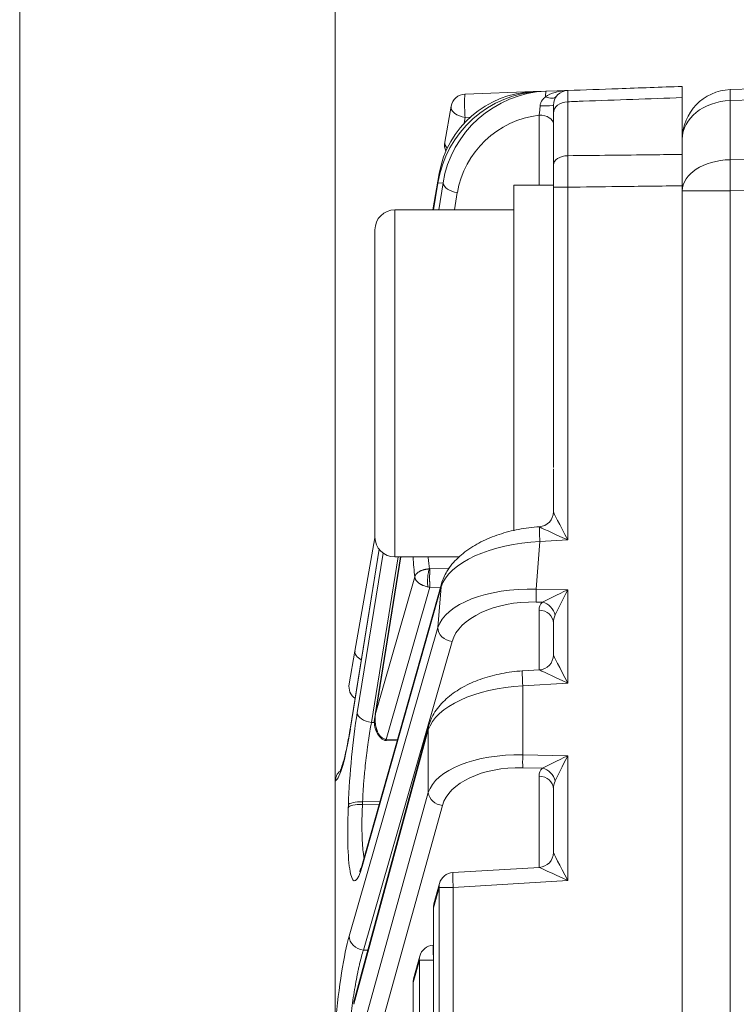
# Model space of a CAD drawing. Header units: millimetres. Extents: x 4 to 836, y 5 to 589.
# Tile 64 of 96: x 454 to 468, y 388 to 408. Entities that reach past the tile are written whole.
import ezdxf

# ---------------------------------------------------------------- set-up
doc = ezdxf.new("R2010")
doc.units = ezdxf.units.MM
doc.layers.add('1', color=7, linetype='Continuous', true_color=0xffffff)
doc.styles.add('ideas_simplex', font='simplex.shx')
doc.dimstyles.get("Standard").update_dxf_attribs({"dimtxt": 0.18, "dimasz": 0.18, "dimexe": 0.18, "dimexo": 0.0625, "dimgap": 0.09, "dimtad": 0, "dimtih": 1, "dimtoh": 1, "dimdec": 4, "dimzin": 0, "dimdsep": 46, "dimtxsty": 'Standard', "dimcen": 0.09, "dimadec": 0, "dimazin": 0, "dimtfac": 1, "dimtdec": 4, "dimtofl": 0, "dimtmove": 0, "dimatfit": 3, "dimfxl": 1, "dimtolj": 1, "dimtzin": 0, "dimarcsym": 0})

# ---------------------------------------------------------------- blocks, each defined once
blk = doc.blocks.new('_U9')
at = {"layer": '1', "color": 87, "lineweight": 25}
for p, q in [((480.324181, 430.688044), (478.824181, 430.688044)), ((478.824181, 430.688044), (478.824181, 425.063044)), ((495.999181, 430.688044), (494.499181, 430.688044)), ((495.999181, 425.063044), (495.999181, 430.688044)), ((478.824181, 425.063044), (480.324181, 425.063044)), ((494.499181, 425.063044), (495.999181, 425.063044))]:
    blk.add_line(p, q, dxfattribs=at)
at = {"layer": '1', "color": 152, "lineweight": 13}
for p, q in [((460.261681, 389.905023), (460.261681, 425.563044)), ((514.561681, 397.650593), (514.561681, 425.563044))]:
    blk.add_line(p, q, dxfattribs=at)
at = {"layer": '1', "color": 27, "lineweight": 13}
blk.add_line((460.261681, 423.563044), (514.561681, 423.563044), dxfattribs=at)
at = {"layer": '1', "color": 27, "lineweight": 18}
for points in [[(460.261681, 423.563044), (463.261679, 424.092024), (463.261683, 423.034063)], [(514.561681, 423.563044), (511.561683, 423.034063), (511.561679, 424.092024)]]:
    blk.add_solid(points, dxfattribs=at)
at = {"layer": '1', "color": 87, "linetype": 'Continuous', "lineweight": 25, "char_height": 3, "attachment_point": 7, "line_spacing_factor": 1.204819, "style": 'ideas_simplex'}
for s, insert in [('\\W1.2097;54,3', (481.780681, 432.823044)), ('\\W1.1692;2.138', (480.295681, 425.510544))]:
    blk.add_mtext(s, dxfattribs=dict(at, insert=insert))

msp = doc.modelspace()

# ---------------------------------------------------------------- linework, layer by layer
at = {"layer": '1', "color": 251, "linetype": 'Continuous', "lineweight": 18}
msp.add_line((453.895, 292.379), (453.895, 414.083), dxfattribs=at)
at = {"layer": '1', "color": 27, "linetype": 'Continuous', "lineweight": 18}
for p, q in [((462.882, 406.522), (464.258, 406.57)), ((464.258, 406.57), (464.391, 406.575)), ((464.391, 406.575), (464.514, 406.579)), ((464.514, 406.579), (464.951, 406.594)), ((467.262, 405.303), (467.262, 406.449)), ((462.47, 405.553), (462.597, 406.274)), ((464.662, 405.087), (464.662, 406.135)), ((462.228, 404.184), (462.358, 404.918)), ((462.334, 404.748), (462.243, 404.184)), ((464.662, 402.406), (464.662, 404.642)), ((467.262, 339.182), (467.262, 404.671)), ((464.662, 398.091), (464.662, 398.962)), ((460.659, 395.285), (461.062, 397.569)), ((461.145, 397.34), (460.566, 393.736)), ((461.578, 397.184), (461.068, 394.005)), ((462.404, 396.639), (460.809, 390.997)), ((464.662, 395.204), (464.662, 395.852)), ((460.542, 394.62), (460.659, 395.285)), ((464.38, 394.905), (464.036, 394.884)), ((462.145, 393.771), (460.643, 388.237)), ((461.267, 393.48), (461.509, 393.471)), ((460.262, 387.803), (460.262, 392.648)), ((464.662, 391.22), (464.662, 392.504)), ((464.38, 390.921), (462.635, 390.816)), ((462.364, 390.595), (462.252, 390.183)), ((462.242, 390.105), (462.242, 359.264)), ((462.242, 389.349), (462.237, 389.348)), ((461.966, 389.128), (461.843, 388.674)), ((461.832, 388.595), (461.832, 360.773))]:
    msp.add_line(p, q, dxfattribs=at)
at = {"layer": '1', "color": 27, "linetype": 'Continuous', "lineweight": 13}
for p, q in [((464.258, 406.57), (464.254, 406.565)), ((464.951, 406.366), (464.951, 405.278)), ((462.882, 406.05), (462.861, 405.931)), ((462.985, 406.054), (462.882, 406.05)), ((464.372, 404.684), (464.372, 406.096)), ((462.333, 404.724), (462.246, 404.184)), ((462.438, 404.728), (462.333, 404.724)), ((462.349, 404.184), (462.438, 404.728)), ((464.662, 404.642), (464.951, 404.642)), ((464.951, 404.642), (464.951, 397.526)), ((462.724, 404.533), (462.668, 404.184)), ((464.389, 397.492), (464.314, 396.534)), ((464.951, 397.526), (464.389, 397.492)), ((461.147, 397.337), (460.565, 393.712)), ((460.704, 394.038), (461.227, 397.26)), ((461.532, 397.184), (460.991, 393.843)), ((461.581, 397.184), (461.077, 394.043)), ((462.172, 396.942), (462.566, 396.954)), ((461.077, 394.043), (461.865, 396.783)), ((462.396, 396.581), (460.801, 390.938)), ((462.172, 396.574), (461.29, 393.503)), ((462.384, 396.567), (462.172, 396.574)), ((462.332, 395.76), (462.396, 396.581)), ((464.314, 396.534), (464.951, 396.521)), ((464.951, 396.521), (464.951, 394.64)), ((464.443, 396.272), (464.314, 396.274)), ((464.372, 394.905), (464.372, 396.112)), ((460.543, 389.536), (462.332, 395.76)), ((462.619, 395.477), (460.83, 389.253)), ((464.951, 394.64), (464.044, 394.585)), ((464.044, 394.585), (464.044, 393.191)), ((460.991, 393.843), (461.052, 393.842)), ((462.138, 393.692), (460.636, 388.158)), ((461.295, 393.503), (461.516, 393.496)), ((462.138, 392.429), (462.138, 393.692)), ((464.044, 393.191), (464.951, 393.173)), ((464.951, 393.173), (464.951, 390.656)), ((464.443, 392.923), (464.044, 392.931)), ((464.372, 390.921), (464.372, 392.763)), ((460.772, 387.506), (462.138, 392.429)), ((460.523, 392.124), (460.526, 392.177)), ((460.812, 392.246), (460.81, 392.192)), ((460.81, 392.192), (461.148, 392.195)), ((461.163, 392.249), (460.812, 392.246)), ((462.424, 392.169), (461.058, 387.247)), ((462.357, 390.516), (462.245, 390.105)), ((462.643, 390.516), (462.357, 390.516)), ((462.357, 358.852), (462.357, 390.516)), ((464.951, 390.656), (462.643, 390.516)), ((462.643, 390.516), (462.643, 358.852)), ((462.242, 390.105), (462.245, 390.105)), ((462.245, 390.105), (462.245, 359.264)), ((460.83, 389.253), (460.918, 389.25)), ((461.959, 389.049), (461.836, 388.595)), ((462.245, 389.049), (461.959, 389.049)), ((461.959, 360.319), (461.959, 389.049)), ((461.832, 388.595), (461.836, 388.595)), ((461.836, 388.595), (461.836, 360.773))]:
    msp.add_line(p, q, dxfattribs=at)
at = {"layer": '1', "color": 252, "linetype": 'Continuous', "lineweight": 13}
for p, q in [((468.227, 406.389), (468.227, 405.197)), ((468.227, 404.569), (467.262, 404.569)), ((468.227, 404.569), (468.227, 338.098))]:
    msp.add_line(p, q, dxfattribs=at)
at = {"layer": '1', "color": 9, "linetype": 'Continuous', "lineweight": 18}
for p, q in [((464.662, 404.684), (463.862, 404.684)), ((463.862, 397.713), (463.862, 404.684)), ((464.662, 404.642), (464.662, 404.684)), ((463.862, 404.184), (461.462, 404.184)), ((461.062, 397.584), (461.062, 403.784)), ((464.662, 398.988), (464.662, 402.406)), ((461.462, 397.184), (462.762, 397.184))]:
    msp.add_line(p, q, dxfattribs=at)
at = {"layer": '1', "color": 9, "linetype": 'Continuous', "lineweight": 13}
msp.add_line((461.462, 404.184), (461.462, 397.184), dxfattribs=at)
at = {"layer": '1', "color": 252, "linetype": 'Continuous', "lineweight": 18}
msp.add_arc((468.262, 405.611), 1, 92, 180, dxfattribs=at)
at = {"layer": '1', "color": 27, "linetype": 'Continuous', "lineweight": 18}
for centre, start, end in [((462.892, 406.222), 92, 170), ((464.962, 406.294), 92, 180), ((462.765, 405.5), 170, 205.5418), ((460.837, 394.568), 170, 233.9037), ((462.653, 390.516), 93.4613, 164.8195), ((462.542, 390.105), 164.8195, 180), ((462.255, 389.049), 93.4613, 164.8195), ((462.132, 388.595), 164.8195, 180)]:
    msp.add_arc(centre, 0.3, start, end, dxfattribs=at)
at = {"layer": '1', "color": 9, "linetype": 'Continuous', "lineweight": 18}
for centre, start, end in [((461.462, 403.784), 90, 180), ((461.462, 397.584), 180, 270)]:
    msp.add_arc(centre, 0.4, start, end, dxfattribs=at)
at = {"layer": '1', "color": 252, "linetype": 'Continuous', "lineweight": 13}
for centre, major_axis, ratio, start_param, end_param in [((468.262, 405.611), (0.035, -0.999), 0.012336, 3.141593, 3.820718), ((468.262, 405.611), (-1, 0), 0.777852, 4.747296, 6.283185), ((468.262, 404.569), (1, 0), 0.628448, 1.605703, 3.141593), ((468.262, 404.569), (0.012, -1), 0.034897, 4.032833, 4.711958)]:
    msp.add_ellipse(centre, major_axis=major_axis, ratio=ratio, start_param=start_param, end_param=end_param, dxfattribs=at)
at = {"layer": '1', "color": 27, "linetype": 'Continuous', "lineweight": 18}
for centre, major_axis, ratio, start_param, end_param in [((464.317, 404.571), (1.476, 1.46), 0.93102, 0.789803, 2.249249), ((464.327, 404.571), (0, -2), 1, 3.176499, 4.537856), ((464.44, 404.575), (1.569, 1.375), 0.930056, 0.85021, 2.309656), ((462.63, 404.701), (0.296, -0.048), 0.564904, 3.141585, 3.285905), ((464.362, 398.091), (-0.3, 0), 0.999461, 1.632317, 3.141593), ((462.693, 396.558), (-0.289, 0.082), 0.854885, 6.283161, 6.513954), ((464.362, 395.204), (-0.3, 0), 0.999461, 1.632317, 3.141593), ((460.862, 393.689), (0.296, -0.048), 0.564904, 3.141585, 3.285905), ((462.434, 393.692), (-0.29, 0.079), 0.85566, 6.283169, 6.590254), ((464.362, 391.22), (-0.3, 0), 0.999461, 1.632317, 3.141593), ((460.933, 388.158), (-0.29, 0.079), 0.85566, 6.283169, 6.590254)]:
    msp.add_ellipse(centre, major_axis=major_axis, ratio=ratio, start_param=start_param, end_param=end_param, dxfattribs=at)
at = {"layer": '1', "color": 27, "linetype": 'Continuous', "lineweight": 13}
for centre, major_axis, ratio, start_param, end_param in [((462.892, 406.222), (-0.01, 0.3), 0.066891, 0, 2.179324), ((464.962, 406.294), (0.58, 0.02), 0.517301, 1.570796, 2.468849), ((464.524, 406.279), (0.01, -0.3), 0.066891, 3.141593, 4.039645), ((464.48, 406.652), (-0.241, 0.179), 0.5035, 2.014418, 3.141593), ((462.892, 406.222), (-0.295, 0.052), 0.571794, 0, 1.636013), ((464.362, 406.294), (0.3, 0), 0.035846, 4.821061, 6.283185), ((464.962, 406.135), (-0.3, 0), 0.771778, 4.747296, 6.283185), ((464.429, 404.403), (1.356, 1.164), 0.918171, 0.936251, 2.313777), ((464.362, 405.925), (-0.3, 0), 0.573576, 3.141593, 4.677482), ((462.765, 405.5), (-0.295, 0.052), 0.571794, 0, 0.708189), ((464.962, 405.087), (-0.3, 0), 0.635892, 4.747296, 6.283185), ((462.653, 404.866), (0.295, -0.052), 0.571794, 3.141593, 3.406473), ((462.735, 404.705), (0.296, -0.048), 0.572363, 3.286819, 4.769724), ((464.962, 397.526), (0.3, -0.565), 0.014461, 3.168821, 4.704711), ((464.399, 397.492), (-0.018, 0.299), 0.034836, 0.057371, 1.568689), ((464.962, 397.526), (0.582, -0.265), 0.006798, 3.186169, 4.697489), ((464.382, 396.509), (2.01, 0.11), 0.48762, 1.540927, 2.957974), ((462.461, 400.695), (0.362, 4.616), 0.119146, 2.444088, 2.590978), ((464.308, 395.552), (2, -0.072), 0.490403, 1.5851, 3.002147), ((464.325, 396.534), (-0.006, -0.3), 0.034892, 4.713092, 5.759587), ((464.962, 396.521), (0.594, 0.288), 0.006927, 1.585071, 2.631566), ((464.962, 396.521), (0.3, 0.588), 0.014131, 1.578003, 2.624497), ((464.297, 395.293), (1.701, -0.037), 0.57698, 1.573282, 2.990329), ((464.972, 396.088), (0.6, -0.036), 0.575947, 2.686977, 3.176372), ((464.362, 395.852), (0.3, 0), 0.866025, 0, 1.53589), ((464.432, 396.012), (0.217, -0.208), 0.792386, 0.879811, 2.181671), ((464.962, 395.828), (0.077, -0.341), 0.850292, 3.964015, 4.453411), ((462.629, 395.737), (0.288, -0.083), 0.85982, 3.376146, 4.919404), ((460.955, 395.233), (0.295, -0.052), 0.571794, 3.141593, 4.210983), ((464.962, 394.64), (0.3, -0.565), 0.014461, 3.168821, 4.704711), ((464.962, 394.64), (0.582, -0.265), 0.006798, 3.161599, 4.697489), ((464.054, 394.585), (0.018, -0.299), 0.034836, 3.141623, 4.710282), ((464.113, 393.606), (2, 0.09), 0.48999, 1.583595, 2.962406), ((460.817, 392.818), (0.166, 2.114), 0.119146, 0.964672, 1.887872), ((461.001, 394.015), (0.296, -0.048), 0.572363, 3.286819, 4.769724), ((460.433, 395.1), (0.191, 2.437), 0.119146, 3.212598, 4.115494), ((464.113, 392.208), (2, -0.09), 0.48999, 1.62781, 3.00662), ((464.054, 393.191), (-0.006, -0.3), 0.034892, 4.713092, 5.759587), ((464.962, 393.173), (0.594, 0.288), 0.006927, 1.585071, 2.631566), ((464.962, 393.173), (0.3, 0.588), 0.014131, 1.578003, 2.624497), ((464.103, 391.948), (1.699, -0.103), 0.575947, 1.640483, 3.019293), ((464.972, 392.739), (0.6, -0.036), 0.575947, 2.686977, 3.176372), ((464.432, 392.664), (-0.217, 0.208), 0.792386, 4.021404, 5.323264), ((464.362, 392.504), (0.3, 0), 0.866025, 0, 1.53589), ((464.962, 392.479), (0.077, -0.341), 0.850292, 3.964015, 4.453411), ((462.434, 392.429), (0.289, -0.08), 0.860317, 3.453505, 4.911422), ((460.815, 392.764), (0.166, 2.114), 0.119146, 1.887872, 3.679529), ((460.82, 392.101), (0.3, -0.012), 0.302667, 1.617621, 3.016762), ((460.823, 392.154), (0.3, -0.012), 0.302667, 1.617621, 3.016762), ((464.962, 390.656), (0.3, -0.565), 0.014461, 3.168821, 4.704711), ((461.098, 390.915), (-0.289, 0.082), 0.854885, 6.283161, 6.513954), ((464.962, 390.656), (0.582, -0.265), 0.006798, 3.161599, 4.697489), ((462.653, 390.516), (-0.018, 0.299), 0.034836, 0.00003, 1.568689), ((462.653, 390.516), (-0.29, 0.079), 0.85566, 6.283169, 6.590254), ((462.542, 390.105), (-0.29, 0.079), 0.85566, 6.283169, 6.590254), ((460.524, 387.421), (0.191, 2.434), 0.119146, 0.527983, 1.43201), ((460.84, 389.513), (0.288, -0.083), 0.85982, 3.376146, 4.919404), ((462.255, 389.049), (-0.018, 0.299), 0.034836, 0.00003, 1.386562), ((462.255, 389.049), (-0.29, 0.079), 0.85566, 6.283169, 6.590254), ((462.132, 388.595), (-0.29, 0.079), 0.85566, 6.283169, 6.590254)]:
    msp.add_ellipse(centre, major_axis=major_axis, ratio=ratio, start_param=start_param, end_param=end_param, dxfattribs=at)
at = {"layer": '1', "color": 252, "linetype": 'Continuous', "lineweight": 18}
msp.add_open_spline([(468.227, 406.611), (478.472, 406.969), (488.717, 407.326), (498.962, 407.684)], degree=3, dxfattribs=at)
at = {"layer": '1', "color": 252, "linetype": 'Continuous', "lineweight": 13}
for points in [[(498.962, 407.492), (488.717, 407.125), (478.472, 406.758), (468.227, 406.389)], [(468.227, 405.197), (478.472, 405.309), (488.717, 405.418), (498.962, 405.523)], [(498.962, 404.933), (488.717, 404.816), (478.472, 404.695), (468.227, 404.569)]]:
    msp.add_open_spline(points, degree=3, dxfattribs=at)
at = {"layer": '1', "color": 27, "linetype": 'Continuous', "lineweight": 18}
for points, knots in [([(464.951, 406.594), (465.289, 406.606), (465.628, 406.618), (466.398, 406.645), (466.83, 406.66), (467.262, 406.675)], [0, 0, 0, 0, 0.439135, 0.439135, 1, 1, 1, 1]), ([(467.262, 406.675), (467.262, 406.675), (467.262, 406.67), (467.262, 406.655), (467.262, 406.649), (467.262, 406.635), (467.262, 406.626), (467.262, 406.597), (467.262, 406.55), (467.262, 406.486), (467.262, 406.449)], [0, 0, 0, 0, 0.25, 0.25, 0.375, 0.375, 0.5, 0.5, 0.75, 1, 1, 1, 1]), ([(464.662, 406.135), (464.662, 406.161), (464.662, 406.206), (464.662, 406.24), (464.662, 406.267), (464.662, 406.287), (464.662, 406.294), (464.662, 406.294)], [0, 0, 0, 0, 0.25014, 0.50028, 0.50028, 0.750419, 1, 1, 1, 1]), ([(464.662, 406.066), (464.662, 406.047), (464.662, 406.028), (464.662, 405.995), (464.662, 405.98), (464.662, 405.952), (464.662, 405.938), (464.662, 405.925)], [0, 0, 0, 0, 0.386527, 0.386527, 0.693263, 0.693263, 1, 1, 1, 1]), ([(467.262, 405.303), (467.262, 405.259), (467.262, 405.212), (467.262, 405.137), (467.262, 405.112), (467.262, 405.06), (467.262, 405.034), (467.262, 404.952), (467.262, 404.842), (467.262, 404.729), (467.262, 404.671)], [0, 0, 0, 0, 0.25, 0.25, 0.375, 0.375, 0.5, 0.5, 0.75, 1, 1, 1, 1]), ([(464.662, 404.642), (464.662, 404.683), (464.662, 404.763), (464.662, 404.84), (464.662, 404.917), (464.662, 404.99), (464.662, 405.056), (464.662, 405.087)], [0, 0, 0, 0, 0.25, 0.5, 0.5, 0.75, 1, 1, 1, 1]), ([(464.381, 397.792), (464.308, 397.787), (464.097, 397.768), (463.75, 397.701), (463.366, 397.573), (463.019, 397.395), (462.723, 397.17), (462.512, 396.915), (462.43, 396.728), (462.404, 396.639)], [0, 0, 0, 0, 0.074588, 0.218056, 0.366946, 0.523398, 0.688094, 0.859426, 1, 1, 1, 1]), ([(462.172, 396.942), (462.172, 396.941), (462.172, 396.938), (462.171, 396.935), (462.171, 396.931), (462.171, 396.926), (462.17, 396.922), (462.17, 396.918), (462.17, 396.913), (462.169, 396.909), (462.169, 396.904), (462.169, 396.899), (462.168, 396.894), (462.168, 396.889), (462.168, 396.883), (462.168, 396.878), (462.167, 396.873), (462.167, 396.867), (462.167, 396.862), (462.167, 396.856), (462.166, 396.85), (462.166, 396.845), (462.166, 396.839), (462.166, 396.833), (462.166, 396.827), (462.166, 396.822), (462.165, 396.816), (462.165, 396.81), (462.165, 396.804), (462.165, 396.798), (462.165, 396.792), (462.165, 396.786), (462.165, 396.781), (462.165, 396.775), (462.165, 396.769), (462.165, 396.763), (462.165, 396.755), (462.165, 396.746), (462.165, 396.734), (462.165, 396.722), (462.165, 396.71), (462.165, 396.698), (462.166, 396.686), (462.166, 396.674), (462.166, 396.662), (462.167, 396.65), (462.167, 396.639), (462.168, 396.628), (462.169, 396.618), (462.169, 396.608), (462.17, 396.598), (462.171, 396.589), (462.171, 396.581), (462.172, 396.576), (462.172, 396.574)], [0, 0, 0, 0, 0.01571, 0.031336, 0.046877, 0.062333, 0.077705, 0.092994, 0.108197, 0.123317, 0.138353, 0.153305, 0.168173, 0.182957, 0.197657, 0.212274, 0.226807, 0.241256, 0.255622, 0.269905, 0.284105, 0.298221, 0.312254, 0.326204, 0.340071, 0.353855, 0.367557, 0.381175, 0.394711, 0.408164, 0.421535, 0.434823, 0.448029, 0.461152, 0.474194, 0.487153, 0.50003, 0.526623, 0.553564, 0.580855, 0.608496, 0.636488, 0.664832, 0.693528, 0.722576, 0.751978, 0.781735, 0.811846, 0.842313, 0.873135, 0.904315, 0.935852, 0.967747, 1, 1, 1, 1]), ([(464.036, 394.884), (463.963, 394.88), (463.755, 394.86), (463.413, 394.794), (463.038, 394.666), (462.702, 394.488), (462.421, 394.262), (462.235, 394.017), (462.165, 393.844), (462.145, 393.771)], [0, 0, 0, 0, 0.077114, 0.224753, 0.377064, 0.5365, 0.704335, 0.879051, 1, 1, 1, 1]), ([(461.066, 393.988), (461.051, 393.938), (461.044, 393.839), (461.068, 393.68), (461.137, 393.573), (461.195, 393.517), (461.234, 393.491), (461.254, 393.484), (461.264, 393.481)], [0, 0, 0, 0, 0.314704, 0.59449, 0.796729, 0.905447, 0.95611, 1, 1, 1, 1]), ([(461.067, 393.938), (461.068, 393.942), (461.068, 393.947), (461.069, 393.967), (461.07, 393.982), (461.073, 394.013), (461.075, 394.028), (461.077, 394.043)], [0, 0, 0, 0, 0.125159, 0.125159, 0.562579, 0.562579, 1, 1, 1, 1]), ([(461.068, 394.005), (461.068, 394.006), (461.068, 394.008), (461.069, 394.013), (461.071, 394.02), (461.073, 394.027), (461.075, 394.035), (461.076, 394.04), (461.077, 394.043)], [0, 0, 0, 0, 0.034367, 0.210048, 0.394452, 0.587579, 0.789428, 1, 1, 1, 1]), ([(460.566, 393.736), (460.555, 393.668), (460.523, 393.482), (460.469, 393.214), (460.411, 392.994), (460.368, 392.88), (460.353, 392.854), (460.353, 392.855)], [0, 0, 0, 0, 0.13827, 0.398934, 0.655161, 0.857236, 1, 1, 1, 1]), ([(461.295, 393.503), (461.295, 393.502), (461.294, 393.5), (461.293, 393.497), (461.292, 393.494), (461.291, 393.492), (461.29, 393.49), (461.29, 393.488), (461.289, 393.486), (461.288, 393.485), (461.287, 393.483), (461.286, 393.482), (461.286, 393.481), (461.285, 393.48), (461.284, 393.48), (461.283, 393.479), (461.283, 393.479), (461.282, 393.479), (461.282, 393.479)], [0, 0, 0, 0, 0.066457, 0.132432, 0.197928, 0.262944, 0.327481, 0.39154, 0.455122, 0.518228, 0.580858, 0.643013, 0.704695, 0.765903, 0.826639, 0.886904, 0.946698, 1, 1, 1, 1]), ([(460.262, 392.668), (460.264, 392.686), (460.267, 392.704), (460.273, 392.731), (460.276, 392.739), (460.282, 392.756), (460.286, 392.765), (460.297, 392.79), (460.307, 392.806), (460.323, 392.828), (460.328, 392.835), (460.34, 392.849), (460.347, 392.856), (460.354, 392.862), (460.354, 392.863), (460.355, 392.863)], [0, 0, 0, 0, 0.247985, 0.247985, 0.371978, 0.371978, 0.49597, 0.49597, 0.743955, 0.743955, 0.867948, 0.867948, 0.99194, 0.99194, 1, 1, 1, 1]), ([(460.262, 392.668), (460.264, 392.686), (460.267, 392.704), (460.273, 392.731), (460.276, 392.739), (460.282, 392.756), (460.286, 392.765), (460.297, 392.79), (460.307, 392.806), (460.323, 392.828), (460.328, 392.835), (460.34, 392.849), (460.347, 392.856), (460.354, 392.862), (460.354, 392.863), (460.355, 392.863)], [0, 0, 0, 0, 0.247985, 0.247985, 0.371978, 0.371978, 0.49597, 0.49597, 0.743955, 0.743955, 0.867948, 0.867948, 0.99194, 0.99194, 1, 1, 1, 1]), ([(460.262, 392.668), (460.262, 392.664), (460.262, 392.661), (460.262, 392.654), (460.262, 392.651), (460.262, 392.648)], [0, 0, 0, 0, 0.5, 0.5, 1, 1, 1, 1]), ([(460.809, 390.997), (460.799, 390.961), (460.778, 390.893), (460.756, 390.842), (460.751, 390.835), (460.751, 390.835)], [0, 0, 0, 0, 0.364212, 0.840331, 1, 1, 1, 1])]:
    msp.add_open_spline(points, degree=3, knots=knots, dxfattribs=at)
at = {"layer": '1', "color": 27, "linetype": 'Continuous', "lineweight": 13}
for points, knots in [([(464.394, 406.284), (464.395, 406.293), (464.396, 406.303), (464.4, 406.321), (464.403, 406.33), (464.409, 406.347), (464.413, 406.355), (464.421, 406.372), (464.426, 406.38), (464.436, 406.395), (464.441, 406.403), (464.452, 406.417), (464.458, 406.423), (464.476, 406.443), (464.488, 406.454), (464.502, 406.465)], [0, 0, 0, 0, 0.125, 0.125, 0.25, 0.25, 0.375, 0.375, 0.5, 0.5, 0.625, 0.625, 0.75, 0.75, 1, 1, 1, 1]), ([(464.951, 406.594), (464.951, 406.594), (464.951, 406.584), (464.951, 406.555), (464.951, 406.516), (464.951, 406.492), (464.951, 406.45), (464.951, 406.435), (464.951, 406.402), (464.951, 406.385), (464.951, 406.366)], [0, 0, 0, 0, 0.25, 0.5, 0.5, 0.75, 0.75, 0.875, 0.875, 1, 1, 1, 1]), ([(467.262, 406.449), (466.595, 406.425), (465.929, 406.401), (465.159, 406.374), (465.055, 406.37), (464.951, 406.366)], [0, 0, 0, 0, 0.86501, 0.86501, 1, 1, 1, 1]), ([(464.372, 406.096), (464.375, 406.11), (464.377, 406.124), (464.382, 406.154), (464.384, 406.169), (464.386, 406.193), (464.387, 406.201), (464.389, 406.218), (464.39, 406.226), (464.392, 406.25), (464.393, 406.267), (464.394, 406.284)], [0, 0, 0, 0, 0.25, 0.25, 0.5, 0.5, 0.625, 0.625, 0.75, 0.75, 1, 1, 1, 1]), ([(464.951, 405.278), (465.521, 405.284), (466.091, 405.29), (466.861, 405.299), (467.061, 405.301), (467.262, 405.303)], [0, 0, 0, 0, 0.739697, 0.739697, 1, 1, 1, 1]), ([(464.951, 405.278), (464.951, 405.233), (464.951, 405.139), (464.951, 405.035), (464.951, 404.926), (464.951, 404.87), (464.951, 404.786), (464.951, 404.757), (464.951, 404.7), (464.951, 404.671), (464.951, 404.642)], [0, 0, 0, 0, 0.25, 0.5, 0.5, 0.75, 0.75, 0.875, 0.875, 1, 1, 1, 1]), ([(467.262, 404.671), (466.83, 404.666), (466.398, 404.66), (465.628, 404.651), (465.289, 404.646), (464.951, 404.642)], [0, 0, 0, 0, 0.560865, 0.560865, 1, 1, 1, 1]), ([(461.865, 396.783), (461.865, 396.785), (461.866, 396.788), (461.868, 396.793), (461.87, 396.798), (461.872, 396.802), (461.874, 396.806), (461.876, 396.81), (461.878, 396.814), (461.88, 396.817), (461.882, 396.821), (461.884, 396.824), (461.886, 396.827), (461.888, 396.829), (461.89, 396.832), (461.892, 396.834), (461.894, 396.836), (461.895, 396.838), (461.901, 396.844), (461.911, 396.854), (461.927, 396.867), (461.943, 396.879), (461.959, 396.889), (461.974, 396.897), (461.988, 396.904), (462.003, 396.91), (462.018, 396.916), (462.033, 396.921), (462.049, 396.926), (462.065, 396.93), (462.081, 396.933), (462.097, 396.936), (462.113, 396.938), (462.129, 396.94), (462.145, 396.941), (462.155, 396.942), (462.16, 396.942)], [0, 0, 0, 0, 0.021975, 0.043037, 0.063188, 0.082428, 0.100758, 0.118178, 0.13469, 0.150294, 0.164991, 0.178782, 0.191666, 0.203645, 0.214718, 0.224887, 0.234152, 0.242512, 0.24997, 0.319216, 0.383926, 0.444139, 0.499893, 0.542213, 0.583819, 0.62473, 0.664965, 0.704543, 0.743485, 0.78181, 0.819539, 0.856693, 0.893293, 0.929363, 0.964924, 1, 1, 1, 1]), ([(462.16, 396.942), (462.153, 396.924), (462.146, 396.897), (462.134, 396.835), (462.129, 396.798), (462.124, 396.726), (462.123, 396.69), (462.125, 396.626), (462.128, 396.598), (462.132, 396.579)], [0, 0, 0, 0, 0.25, 0.25, 0.5, 0.5, 0.75, 0.75, 1, 1, 1, 1]), ([(461.865, 396.783), (461.865, 396.779), (461.866, 396.774), (461.868, 396.766), (461.869, 396.761), (461.872, 396.753), (461.873, 396.748), (461.877, 396.74), (461.879, 396.735), (461.884, 396.726), (461.887, 396.722), (461.893, 396.713), (461.896, 396.708), (461.903, 396.699), (461.907, 396.695), (461.915, 396.686), (461.919, 396.682), (461.929, 396.673), (461.934, 396.668), (461.946, 396.659), (461.952, 396.654), (461.965, 396.645), (461.972, 396.641), (461.985, 396.632), (461.993, 396.628), (462.005, 396.622), (462.009, 396.619), (462.019, 396.615), (462.024, 396.612), (462.039, 396.606), (462.049, 396.602), (462.071, 396.594), (462.082, 396.591), (462.106, 396.584), (462.119, 396.582), (462.132, 396.579)], [0, 0, 0, 0, 0.051993, 0.051993, 0.103985, 0.103985, 0.155978, 0.155978, 0.207971, 0.207971, 0.262685, 0.262685, 0.3174, 0.3174, 0.372114, 0.372114, 0.426829, 0.426829, 0.489245, 0.489245, 0.551661, 0.551661, 0.614077, 0.614077, 0.676494, 0.676494, 0.716932, 0.716932, 0.75737, 0.75737, 0.838247, 0.838247, 0.919123, 0.919123, 1, 1, 1, 1]), ([(461.29, 393.503), (461.281, 393.504), (461.271, 393.506), (461.251, 393.512), (461.241, 393.515), (461.223, 393.524), (461.214, 393.53), (461.197, 393.541), (461.19, 393.548), (461.174, 393.563), (461.166, 393.572), (461.15, 393.591), (461.143, 393.602), (461.13, 393.623), (461.125, 393.633), (461.117, 393.65), (461.114, 393.656), (461.109, 393.667), (461.107, 393.673), (461.102, 393.686), (461.099, 393.693), (461.095, 393.708), (461.093, 393.715), (461.087, 393.737), (461.083, 393.752), (461.077, 393.781), (461.074, 393.803), (461.071, 393.825), (461.07, 393.84), (461.069, 393.848), (461.068, 393.872), (461.067, 393.888), (461.067, 393.915), (461.067, 393.926), (461.067, 393.938)], [0, 0, 0, 0, 0.052528, 0.052528, 0.105056, 0.105056, 0.157584, 0.157584, 0.210112, 0.210112, 0.280288, 0.280288, 0.350465, 0.350465, 0.420641, 0.420641, 0.455729, 0.455729, 0.490817, 0.490817, 0.534915, 0.534915, 0.579013, 0.579013, 0.66721, 0.66721, 0.755406, 0.799504, 0.799504, 0.843602, 0.843602, 0.934856, 0.934856, 1, 1, 1, 1]), ([(460.991, 393.843), (460.98, 393.786), (460.959, 393.668), (460.939, 393.543), (460.925, 393.447), (460.918, 393.398), (460.912, 393.348), (460.907, 393.315), (460.905, 393.298), (460.894, 393.213), (460.878, 393.077), (460.863, 392.939), (460.853, 392.834), (460.85, 392.799), (460.844, 392.729), (460.841, 392.694), (460.833, 392.589), (460.823, 392.449), (460.815, 392.313), (460.812, 392.246)], [0, 0, 0, 0, 0.125, 0.25, 0.25, 0.3125, 0.34375, 0.34375, 0.375, 0.375, 0.5, 0.625, 0.625, 0.6875, 0.6875, 0.75, 0.75, 0.875, 1, 1, 1, 1]), ([(461.264, 393.481), (461.267, 393.48), (461.273, 393.481), (461.281, 393.49), (461.286, 393.496), (461.288, 393.501), (461.289, 393.502), (461.29, 393.503)], [0, 0, 0, 0, 0.429468, 0.714734, 0.928683, 0.928683, 1, 1, 1, 1]), ([(460.81, 392.192), (460.807, 392.126), (460.802, 391.999), (460.8, 391.878), (460.799, 391.791), (460.799, 391.762), (460.8, 391.705), (460.8, 391.677), (460.801, 391.595), (460.804, 391.491), (460.809, 391.398), (460.814, 391.332), (460.817, 391.3), (460.82, 391.27), (460.822, 391.25), (460.823, 391.241), (460.829, 391.193), (460.834, 391.159), (460.841, 391.121), (460.842, 391.114), (460.843, 391.107)], [0, 0, 0, 0, 0.138389, 0.276778, 0.276778, 0.345973, 0.345973, 0.415167, 0.415167, 0.553557, 0.691946, 0.691946, 0.76114, 0.795738, 0.795738, 0.830335, 0.830335, 0.968724, 0.968724, 1, 1, 1, 1]), ([(460.83, 389.253), (460.817, 389.213), (460.791, 389.126), (460.765, 389.026), (460.746, 388.945), (460.739, 388.917), (460.727, 388.859), (460.72, 388.83), (460.702, 388.739), (460.677, 388.613), (460.654, 388.477), (460.631, 388.335), (460.62, 388.262), (460.599, 388.114), (460.588, 388.039), (460.569, 387.885), (460.56, 387.807), (460.551, 387.727)], [0, 0, 0, 0, 0.125, 0.25, 0.25, 0.3125, 0.3125, 0.375, 0.375, 0.5, 0.625, 0.625, 0.75, 0.75, 0.875, 0.875, 1, 1, 1, 1])]:
    msp.add_open_spline(points, degree=3, knots=knots, dxfattribs=at)
at = {"layer": '1', "color": 27, "linetype": 'Continuous', "lineweight": 18}
msp.add_open_spline([(464.381, 397.791), (464.38, 397.792), (464.38, 397.792), (464.38, 397.792)], degree=3, dxfattribs=at)
at = {"layer": '1', "color": 27, "linetype": 'Continuous', "lineweight": 13}
for points, degree in [([(462.134, 397.17), (462.142, 397.088), (462.151, 397.012), (462.16, 396.942)], 3), ([(462.16, 396.942), (462.164, 396.942), (462.168, 396.942), (462.172, 396.942)], 3), ([(462.132, 396.579), (462.145, 396.577), (462.159, 396.575), (462.172, 396.574)], 3), ([(461.29, 393.503), (461.295, 393.503)], 1)]:
    msp.add_open_spline(points, degree=degree, dxfattribs=at)

# ---------------------------------------------------------------- dimensions: what is measured, and where the dimension line sits
at = {"layer": '1', "color": 87, "linetype": 'Continuous', "lineweight": 25}
dim = msp.add_linear_dim(base=(514.562, 423.563), p1=(460.262, 374.684), p2=(514.562, 389.22), text='<>\\P[\\C87;{\\H1.00x;\\Fsimplex.shx;2.138\\Fsimplex.shx;}\\C87; ]', dimstyle='Standard', override={"dimtxt": 3, "dimasz": 3, "dimexe": 2, "dimexo": 2.5, "dimgap": 1.5, "dimtad": 1, "dimtih": 1, "dimtoh": 0, "dimdec": 2, "dimlfac": 1, "dimzin": 8, "dimdsep": 44, "dimlunit": 2, "dimtxsty": 'ideas_simplex', "dimsah": 1, "dimse1": 0, "dimse2": 0, "dimsd1": 0, "dimsd2": 0, "dimclrd": 27, "dimclre": 152, "dimclrt": 87, "dimtol": 0, "dimtm": -0.1, "dimtfac": 0.5, "dimtdec": 2, "dimtofl": 1, "dimtmove": 0, "dimtzin": 8, "dimlwd": 13, "dimlwe": 13}, dxfattribs=at)
dim.commit()
dim.dimension.update_dxf_attribs({"geometry": '_U9', "text_midpoint": (487.412, 423.563), "dimtype": 160})

doc.saveas('drawing.dxf')
